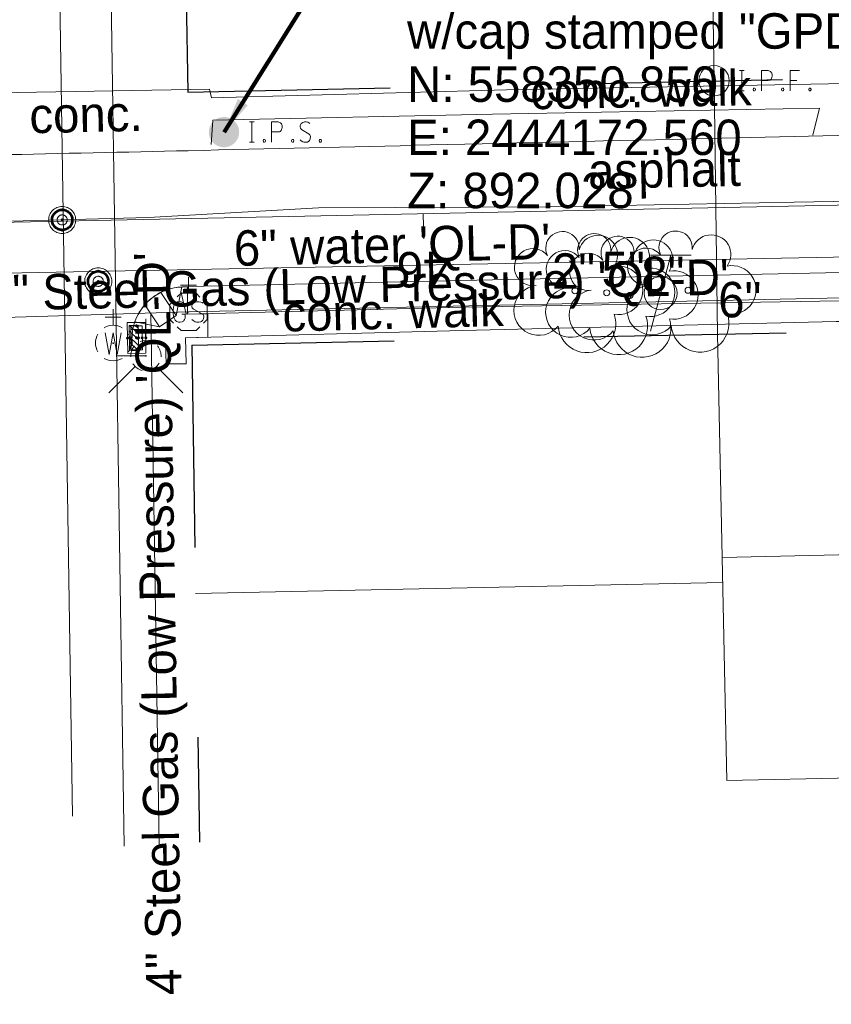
# Model space of a CAD drawing. Header units: feet. Extents: x 2433273 to 2447442, y 555003 to 575201.
# Tile 89 of 226: x 2444132 to 2444293, y 558179 to 558373. Entities that reach past the tile are written whole.
import ezdxf
from ezdxf.enums import TextEntityAlignment as Align

# ---------------------------------------------------------------- set-up
doc = ezdxf.new("R2010")
doc.units = ezdxf.units.FT
doc.header["$LTSCALE"] = 50
doc.header["$MEASUREMENT"] = 0
for name, pattern in [('cl20', [100, 5, -5, 80, -5, 5]), ('cl50', [100, 7.5, -7.5, 70, -7.5, 7.5]), ('DGN Style 1', [291.026069, 0.484236, -290.541832]), ('DGN Style 2', [484.236387, 290.541832, -193.694555]), ('DGN Style 3', [677.930942, 484.236387, -193.694555]), ('DGN Style 4', [775.262456, 387.38911, -193.694555, 0.484236, -193.694555]), ('DGN Style 5', [338.965471, 145.270916, -193.694555]), ('DGN Style 6', [921.017609, 0.484236, -193.694555, 338.965471, -193.694555, 0.484236, -193.694555]), ('DGN Style 7', [968.472775, 435.812749, -193.694555, 145.270916, -193.694555]), ('drainage01', [1.6, 0.85, -0.75]), ('rowex', [4.85, 0.8, -0.375, -0.375, 0.8, -0.3, 0.8, -0.3, 0.8, -0.3])]:
    doc.linetypes.add(name, pattern=pattern)
for name, color, linetype, lineweight in [('DR_X_Cells', 151, 'DGN Style 2', 0), ('DR_X_Cells (Construction)', 151, 'DGN Style 2', 0), ('DV_X_Lot_Line', 2, 'DGN Style 3', 0), ('DV_X_Property_Line', 7, 'Continuous', 0), ('GE_P_CL_50', 7, 'cl50', 13), ('GK_Drainage_Nodes', 7, 'Continuous', 53), ('GK_Drainage_Nodes (Construction)', 7, 'Continuous', 53), ('PV_P_Curb_Ramp', 120, 'Continuous', 13), ('PV_X_COP', 4, 'DGN Style 4', 0), ('PV_X_EOP', 7, 'DGN Style 3', 0), ('PV_X_Walk', 120, 'DGN Style 5', 0), ('RW_X_CL_20', 6, 'cl20', 0), ('RW_X_Fee_RW', 6, 'rowex', 30), ('SV_P_Mon_Cells_Set', 7, 'Continuous', 0), ('SV_X_Mon_Cells_Found', 7, 'Continuous', 0), ('SV_X_Text', 7, 'Continuous', 0), ('UT_X_Gas', 2, 'Continuous', 0), ('UT_X_Gas_Cells', 2, 'Continuous', 0), ('UT_X_Gas_Cells (Construction)', 2, 'Continuous', 0), ('UT_X_Gas_Text', 7, 'Continuous', 0), ('UT_X_Telecom_Cells', 30, 'Continuous', 0), ('UT_X_Water', 133, 'Continuous', 0), ('UT_X_Water_Cells', 133, 'Continuous', 0), ('UT_X_Water_Cells (Construction)', 133, 'Continuous', 0), ('UT_X_Water_Text', 7, 'Continuous', 0), ('VG_X_Cells', 3, 'Continuous', 0), ('VG_X_Text', 7, 'Continuous', 0)]:
    doc.layers.add(name, color=color, linetype=linetype, lineweight=lineweight)
doc.styles.add('Slanted-Normal LS 0.50', font='font31.shx', dxfattribs={"height": 0.14})
doc.styles.add('Slanted-Normal LS 0.50_0', font='font31.shx')
doc.styles.add('Style-font31', font='font31.shx')
doc.dimstyles.new('Dec-0  Slanted', dxfattribs={"dimscale": 50, "dimtxt": 0.14, "dimasz": 0.14, "dimexe": 0.07, "dimexo": 0.07, "dimgap": 0.07, "dimtad": 1, "dimdec": 0, "dimzin": 3, "dimdsep": 46, "dimtxsty": 'Slanted-Normal LS 0.50_0', "dimcen": 0.09, "dimclrd": 97, "dimclre": 97, "dimclrt": 7, "dimadec": 0, "dimazin": 3, "dimtfac": 1, "dimtdec": 0, "dimtofl": 0, "dimtmove": 1, "dimatfit": 1, "dimfxl": 1, "dimtzin": 3, "dimlwd": 0, "dimlwe": 0, "dimarcsym": 0})

# ---------------------------------------------------------------- blocks, each defined once
blk = doc.blocks.new('MH1D-X')
at = {"layer": 'DR_X_Cells', "color": 151, "linetype": 'drainage01', "lineweight": 0}
for radius in [2.67, 1]:
    blk.add_circle((0, 0), radius, dxfattribs=at)
at = {"layer": 'DR_X_Cells (Construction)', "color": 20, "linetype": 'drainage01', "lineweight": 0}
blk.add_circle((0, 0), 2, dxfattribs=at)
at = {"layer": 'GK_Drainage_Nodes (Construction)', "color": 61, "linetype": 'DGN Style 6', "lineweight": 53}
blk.add_circle((0, 0), 2, dxfattribs=at)
at = {"layer": 'GK_Drainage_Nodes (Construction)', "color": 21, "linetype": 'DGN Style 2', "lineweight": 53}
blk.add_point((0, 2), dxfattribs=at)
at = {"layer": 'GK_Drainage_Nodes (Construction)', "color": 151, "linetype": 'DGN Style 7', "lineweight": 53}
blk.add_point((0, 0), dxfattribs=at)
at = {"layer": 'GK_Drainage_Nodes (Construction)', "color": 21, "linetype": 'DGN Style 5', "lineweight": 53}
blk.add_point((0, 0), dxfattribs=at)
at = {"layer": 'GK_Drainage_Nodes (Construction)', "color": 40, "linetype": 'DGN Style 4', "lineweight": 53}
blk.add_point((0, 0), dxfattribs=at)
at = {"layer": 'GK_Drainage_Nodes (Construction)', "color": 223, "linetype": 'DGN Style 1', "lineweight": 53}
blk.add_point((0, -2), dxfattribs=at)
blk = doc.blocks.new('MH1D-X_1')
at = {"layer": 'DR_X_Cells', "color": 151, "linetype": 'drainage01', "lineweight": 0}
for radius in [2.67, 1]:
    blk.add_circle((0, 0), radius, dxfattribs=at)
at = {"layer": 'DR_X_Cells (Construction)', "color": 20, "linetype": 'drainage01', "lineweight": 0}
blk.add_circle((0, 0), 2, dxfattribs=at)
at = {"layer": 'GK_Drainage_Nodes (Construction)', "color": 61, "linetype": 'DGN Style 6', "lineweight": 53}
blk.add_circle((0, 0), 2, dxfattribs=at)
at = {"layer": 'GK_Drainage_Nodes (Construction)', "color": 21, "linetype": 'DGN Style 2', "lineweight": 53}
blk.add_point((0, 2), dxfattribs=at)
at = {"layer": 'GK_Drainage_Nodes (Construction)', "color": 151, "linetype": 'DGN Style 7', "lineweight": 53}
blk.add_point((0, 0), dxfattribs=at)
at = {"layer": 'GK_Drainage_Nodes (Construction)', "color": 21, "linetype": 'DGN Style 5', "lineweight": 53}
blk.add_point((0, 0), dxfattribs=at)
at = {"layer": 'GK_Drainage_Nodes (Construction)', "color": 40, "linetype": 'DGN Style 4', "lineweight": 53}
blk.add_point((0, 0), dxfattribs=at)
at = {"layer": 'GK_Drainage_Nodes (Construction)', "color": 223, "linetype": 'DGN Style 1', "lineweight": 53}
blk.add_point((0, -2), dxfattribs=at)
blk = doc.blocks.new('WGV_1')
at = {"layer": 'UT_X_Water_Cells', "color": 133, "linetype": 'Continuous', "lineweight": 0}
for p, q in [((0, 0.07), (0, 0.1336)), ((0.0318, 0.1018), (-0.0318, 0.1018))]:
    blk.add_line(p, q, dxfattribs=at)
at = {"layer": 'UT_X_Water_Cells', "color": 133, "linetype": 'Continuous', "lineweight": 0, "flags": 128}
blk.add_lwpolyline([(-0.0318, 0.041), (-0.0159, -0.0452), (0, 0.041), (0.016, -0.0452), (0.0318, 0.041)], dxfattribs=at)
at = {"layer": 'UT_X_Water_Cells', "color": 133, "linetype": 'Continuous', "lineweight": 0}
for start, end in [(60.0184, 120.0157), (330.0184, 29.9816), (239.9843, 299.9816)]:
    blk.add_arc((0, 0.0001), 0.07, start, end, dxfattribs=at)
at = {"layer": 'UT_X_Water_Cells', "color": 133, "linetype": 'Continuous', "lineweight": 0, "extrusion": (0, 0, -1)}
blk.add_arc((0, 0.0001), 0.07, 330.0184, 29.9816, dxfattribs=at)
at = {"layer": 'UT_X_Water_Cells (Construction)', "color": 133, "linetype": 'Continuous', "lineweight": 30}
blk.add_point((0, 0), dxfattribs=at)
blk = doc.blocks.new('FH_3')
at = {"layer": 'UT_X_Water_Cells', "color": 133, "linetype": 'Continuous', "lineweight": 0}
for p, q in [((-0.0001, 0.0602), (-0.0001, 0.1462)), ((0.0599, 0.1032), (-0.0601, 0.1032)), ((-0.0423, -0.0424), (-0.1463, -0.1463)), ((0.0423, -0.0424), (0.1463, -0.1463))]:
    blk.add_line(p, q, dxfattribs=at)
for start, end in [(68.1395, 112.038), (140.021, 184.0629), (356.0165, 39.9889), (211.8788, 255.8479), (283.8239, 329.9097)]:
    blk.add_arc((0, 0), 0.06, start, end, dxfattribs=at)
at = {"layer": 'UT_X_Water_Cells (Construction)', "color": 133, "linetype": 'Continuous', "lineweight": 30}
blk.add_point((0, 0), dxfattribs=at)
blk.add_point((0, 0), dxfattribs=at)
blk = doc.blocks.new('GSS')
at = {"layer": 'UT_X_Gas_Cells', "color": 2, "linetype": 'Continuous', "lineweight": 0}
for p, q in [((0, 0.0741), (0, 0.1376)), ((0.0317, 0.1058), (-0.0319, 0.1058))]:
    blk.add_line(p, q, dxfattribs=at)
at = {"layer": 'UT_X_Gas_Cells', "color": 2, "linetype": 'Continuous', "lineweight": 0, "flags": 128}
for points in [[(-0.0588, 0.0448), (-0.0741, 0.0297), (-0.0741, -0.0296), (-0.059, -0.0447)], [(-0.0129, 0.0242), (-0.0135, 0.0274), (-0.0154, 0.0305), (-0.0186, 0.0337), (-0.023, 0.0375), (-0.0261, 0.0387), (-0.0287, 0.0394), (-0.0324, 0.04), (-0.04, 0.04), (-0.0431, 0.0394), (-0.045, 0.0387), (-0.0476, 0.0375), (-0.0526, 0.0337), (-0.0557, 0.0293), (-0.0576, 0.0242), (-0.0589, 0.0173), (-0.0602, 0.0072), (-0.0602, -0.006), (-0.0595, -0.0167), (-0.057, -0.0249), (-0.0532, -0.0324), (-0.0501, -0.035), (-0.0463, -0.0375), (-0.0394, -0.04), (-0.0324, -0.04), (-0.0255, -0.0387), (-0.023, -0.0375), (-0.0205, -0.0362), (-0.018, -0.0337), (-0.0154, -0.0299), (-0.0129, -0.0243), (-0.0129, -0.0085), (-0.0261, -0.0085)], [(0.0448, 0.0588), (0.0296, 0.0741), (-0.0297, 0.0741), (-0.0448, 0.059)], [(0.057, 0.0343), (0.0557, 0.0356), (0.0539, 0.0368), (0.0482, 0.0387), (0.0413, 0.04), (0.0362, 0.04), (0.0343, 0.04), (0.0261, 0.0381), (0.0192, 0.0343), (0.0148, 0.0293), (0.0135, 0.0242), (0.0135, 0.0205), (0.0148, 0.0154), (0.0198, 0.011), (0.0545, -0.0079), (0.0576, -0.0104), (0.0589, -0.0129), (0.0602, -0.0167), (0.0602, -0.0205), (0.0595, -0.0243), (0.0589, -0.0268), (0.0576, -0.0299), (0.0564, -0.0324), (0.0551, -0.0343), (0.0532, -0.0362), (0.0513, -0.0375), (0.0488, -0.0387), (0.0469, -0.0394), (0.0413, -0.04), (0.0324, -0.04), (0.0268, -0.0387), (0.0186, -0.0343), (0.0135, -0.0306)], [(0.0588, -0.0447), (0.074, -0.0296), (0.074, 0.0297), (0.0588, 0.0448)], [(-0.045, -0.0587), (-0.0297, -0.074), (0.0296, -0.074), (0.0448, -0.0588)]]:
    blk.add_lwpolyline(points, dxfattribs=at)
at = {"layer": 'UT_X_Gas_Cells (Construction)', "color": 2, "linetype": 'Continuous', "lineweight": 13}
blk.add_point((0, 0), dxfattribs=at)
blk = doc.blocks.new('TELP_2')
at = {"layer": 'UT_X_Telecom_Cells', "color": 30, "linetype": 'Continuous', "lineweight": 0}
for p, q in [((0.0402, 0.15), (-0.0402, -0.15)), ((0.1202, 0.15), (-0.0398, 0.15))]:
    blk.add_line(p, q, dxfattribs=at)
blk.add_circle((0, 0), 0.065, dxfattribs=at)
blk = doc.blocks.new('IPS_8')
at = {"layer": 'SV_P_Mon_Cells_Set', "linetype": 'Continuous', "lineweight": 0}
h = blk.add_hatch(color=2, dxfattribs=at)
edge = h.paths.add_edge_path()
edge.add_arc((0, 0), 0.06, 0, 360)
at = {"layer": 'SV_P_Mon_Cells_Set', "color": 2, "linetype": 'Continuous', "lineweight": 0, "flags": 128}
for points in [[(0.1009, 0.0401), (0.1186, 0.0401)], [(0.1098, -0.0399), (0.1098, 0.0401)], [(0.188, -0.0399), (0.188, 0.0401), (0.2145, 0.0401), (0.2172, 0.0394), (0.2211, 0.0382), (0.2228, 0.0369), (0.2244, 0.0357), (0.2266, 0.0325), (0.2283, 0.0294), (0.2294, 0.0243), (0.2294, 0.0168), (0.2288, 0.0143), (0.2277, 0.0105), (0.2255, 0.0061), (0.2233, 0.0042), (0.2217, 0.0029), (0.2189, 0.0017), (0.2145, 0.001), (0.188, 0.001)], [(0.3385, 0.0344), (0.3374, 0.0357), (0.3357, 0.0369), (0.3308, 0.0388), (0.3247, 0.0401), (0.3203, 0.0401), (0.3187, 0.0401), (0.3115, 0.0382), (0.3054, 0.0344), (0.3016, 0.0294), (0.3005, 0.0243), (0.3005, 0.0206), (0.3016, 0.0155), (0.306, 0.0111), (0.3363, -0.0078), (0.339, -0.0103), (0.3401, -0.0128), (0.3412, -0.0166), (0.3412, -0.0204), (0.3407, -0.0242), (0.3401, -0.0267), (0.339, -0.0298), (0.3379, -0.0324), (0.3368, -0.0342), (0.3352, -0.0361), (0.3335, -0.0374), (0.3313, -0.0387), (0.3297, -0.0393), (0.3247, -0.0399), (0.317, -0.0399), (0.312, -0.0387), (0.3049, -0.0342), (0.3005, -0.0305)], [(0.1577, -0.0292), (0.1605, -0.0292), (0.1621, -0.0305), (0.1638, -0.033), (0.1638, -0.0361), (0.1621, -0.0387), (0.1605, -0.0399), (0.1577, -0.0399), (0.1561, -0.0387), (0.1544, -0.0361), (0.1544, -0.033), (0.1561, -0.0305), (0.1577, -0.0292)], [(0.2702, -0.0292), (0.2729, -0.0292), (0.2746, -0.0305), (0.2762, -0.033), (0.2762, -0.0361), (0.2746, -0.0387), (0.2729, -0.0399), (0.2702, -0.0399), (0.2685, -0.0387), (0.2668, -0.0361), (0.2668, -0.033), (0.2685, -0.0305), (0.2702, -0.0292)], [(0.3793, -0.0292), (0.382, -0.0292), (0.3837, -0.0305), (0.3853, -0.033), (0.3853, -0.0361), (0.3837, -0.0387), (0.382, -0.0399), (0.3793, -0.0399), (0.3776, -0.0387), (0.376, -0.0361), (0.376, -0.033), (0.3776, -0.0305), (0.3793, -0.0292)], [(0.1009, -0.0399), (0.1186, -0.0399)]]:
    blk.add_lwpolyline(points, dxfattribs=at)
blk = doc.blocks.new('IPF_21')
at = {"layer": 'SV_X_Mon_Cells_Found', "color": 7, "linetype": 'Continuous', "lineweight": 0, "flags": 128}
for points in [[(0.1007, 0.04), (0.1184, 0.04)], [(0.1095, -0.04), (0.1095, 0.04)], [(0.1878, -0.04), (0.1878, 0.04), (0.2143, 0.04), (0.217, 0.0394), (0.2209, 0.0381), (0.2225, 0.0368), (0.2242, 0.0356), (0.2264, 0.0324), (0.228, 0.0293), (0.2291, 0.0242), (0.2291, 0.0167), (0.2286, 0.0142), (0.2275, 0.0104), (0.2253, 0.006), (0.2231, 0.0041), (0.2214, 0.0028), (0.2187, 0.0016), (0.2143, 0.0009), (0.1878, 0.0009)], [(0.3383, 0.04), (0.3002, 0.04), (0.3002, -0.04)], [(0.3002, 0.0009), (0.3272, 0.0009)], [(0.1575, -0.0293), (0.1602, -0.0293), (0.1619, -0.0305), (0.1635, -0.0331), (0.1635, -0.0362), (0.1619, -0.0387), (0.1602, -0.04), (0.1575, -0.04), (0.1558, -0.0387), (0.1542, -0.0362), (0.1542, -0.0331), (0.1558, -0.0305), (0.1575, -0.0293)], [(0.2699, -0.0293), (0.2727, -0.0293), (0.2743, -0.0305), (0.276, -0.0331), (0.276, -0.0362), (0.2743, -0.0387), (0.2727, -0.04), (0.2699, -0.04), (0.2683, -0.0387), (0.2666, -0.0362), (0.2666, -0.0331), (0.2683, -0.0305), (0.2699, -0.0293)], [(0.3774, -0.0293), (0.3801, -0.0293), (0.3818, -0.0305), (0.3835, -0.0331), (0.3835, -0.0362), (0.3818, -0.0387), (0.3801, -0.04), (0.3774, -0.04), (0.3757, -0.0387), (0.3741, -0.0362), (0.3741, -0.0331), (0.3757, -0.0305), (0.3774, -0.0293)], [(0.1007, -0.04), (0.1184, -0.04)]]:
    blk.add_lwpolyline(points, dxfattribs=at)
at = {"layer": 'SV_X_Mon_Cells_Found', "color": 7, "linetype": 'Continuous', "lineweight": 0}
blk.add_circle((0, 0), 0.06, dxfattribs=at)
blk = doc.blocks.new('CB3-X_13')
at = {"layer": 'DR_X_Cells', "color": 151, "linetype": 'Continuous', "lineweight": 0}
for p, q in [((-2.5, -1.76), (-0.75, 0)), ((-2.5, -0.63), (-1.88, 0)), ((-1.44, -1.83), (0.38, 0)), ((-0.31, -1.83), (1.51, 0)), ((0.82, -1.83), (2.5, -0.14)), ((1.94, -1.83), (2.5, -1.28))]:
    blk.add_line(p, q, dxfattribs=at)
at = {"layer": 'DR_X_Cells', "color": 151, "linetype": 'drainage01', "lineweight": 0}
blk.add_lwpolyline([(-3.04, 1.42), (3.04, 1.42), (3.04, -2.17), (-3.04, -2.17), (-3.04, 1.42)], close=True, dxfattribs=at)
at = {"layer": 'DR_X_Cells', "color": 151, "linetype": 'Continuous', "lineweight": 0, "flags": 128}
blk.add_lwpolyline([(-2.5, 0), (2.5, 0), (2.5, -1.83), (-2.5, -1.83), (-2.5, 0)], close=True, dxfattribs=at)
at = {"layer": 'DR_X_Cells (Construction)', "color": 20, "linetype": 'drainage01', "lineweight": 0}
blk.add_lwpolyline([(-2.37, 0.75), (2.37, 0.75), (2.37, -1.5), (-2.37, -1.5), (-2.37, 0.75)], close=True, dxfattribs=at)
at = {"layer": 'GK_Drainage_Nodes (Construction)', "color": 21, "linetype": 'DGN Style 2', "lineweight": 53}
blk.add_point((0, 1.42), dxfattribs=at)
at = {"layer": 'GK_Drainage_Nodes (Construction)', "color": 61, "linetype": 'DGN Style 6', "lineweight": 53}
for p in [(0, 0.75), (-2.37, -0.37), (0, -1.5), (2.37, -0.37)]:
    blk.add_point(p, dxfattribs=at)
at = {"layer": 'GK_Drainage_Nodes (Construction)', "color": 21, "linetype": 'DGN Style 5', "lineweight": 53}
blk.add_point((0, 0), dxfattribs=at)
at = {"layer": 'GK_Drainage_Nodes (Construction)', "color": 40, "linetype": 'DGN Style 4', "lineweight": 53}
blk.add_point((0, 0), dxfattribs=at)
at = {"layer": 'GK_Drainage_Nodes (Construction)', "color": 151, "linetype": 'DGN Style 7', "lineweight": 53}
blk.add_point((0, -0.37), dxfattribs=at)
at = {"layer": 'GK_Drainage_Nodes (Construction)', "color": 223, "linetype": 'DGN Style 1', "lineweight": 53}
blk.add_point((0, -2.17), dxfattribs=at)
blk = doc.blocks.new('TREE_15')
at = {"layer": 'VG_X_Cells', "color": 3, "linetype": 'Continuous', "lineweight": 0}
blk.add_circle((0, 0), 0.012, dxfattribs=at)
for centre, radius, start, end in [((-0.0492, 0.1684), 0.0658, 354.0047, 205.9741), ((0.0913, 0.1415), 0.0776, 323.83, 165.0376), ((-0.1655, 0.0932), 0.0735, 39.0625, 279.5412), ((0.173, 0.0018), 0.0957, 259.1453, 101.4596), ((-0.1427, -0.0774), 0.0987, 96.1722, 320.5737), ((0.0473, -0.1303), 0.1142, 184.9476, 19.4572)]:
    blk.add_arc(centre, radius, start, end, dxfattribs=at)
blk = doc.blocks.new('TREE_16')
at = {"layer": 'VG_X_Cells', "color": 3, "linetype": 'Continuous', "lineweight": 0}
blk.add_circle((0, 0), 0.012, dxfattribs=at)
for centre, radius, start, end in [((-0.0492, 0.1684), 0.0658, 354.0047, 205.9741), ((0.0913, 0.1415), 0.0776, 323.83, 165.0376), ((-0.1655, 0.0932), 0.0735, 39.0625, 279.5412), ((0.173, 0.0018), 0.0957, 259.1453, 101.4596), ((-0.1427, -0.0774), 0.0987, 96.1722, 320.5737), ((0.0473, -0.1303), 0.1142, 184.9476, 19.4572)]:
    blk.add_arc(centre, radius, start, end, dxfattribs=at)
blk = doc.blocks.new('TREE_17')
at = {"layer": 'VG_X_Cells', "color": 3, "linetype": 'Continuous', "lineweight": 0}
blk.add_circle((0, 0), 0.012, dxfattribs=at)
for centre, radius, start, end in [((-0.0492, 0.1684), 0.0658, 354.0047, 205.9741), ((0.0913, 0.1415), 0.0776, 323.83, 165.0376), ((-0.1655, 0.0932), 0.0735, 39.0625, 279.5412), ((0.173, 0.0018), 0.0957, 259.1453, 101.4596), ((-0.1427, -0.0774), 0.0987, 96.1722, 320.5737), ((0.0473, -0.1303), 0.1142, 184.9476, 19.4572)]:
    blk.add_arc(centre, radius, start, end, dxfattribs=at)
blk = doc.blocks.new('TREE_18')
at = {"layer": 'VG_X_Cells', "color": 3, "linetype": 'Continuous', "lineweight": 0}
blk.add_circle((0, 0), 0.012, dxfattribs=at)
for centre, radius, start, end in [((-0.0492, 0.1684), 0.0658, 354.0047, 205.9741), ((0.0913, 0.1415), 0.0776, 323.83, 165.0376), ((-0.1655, 0.0932), 0.0735, 39.0625, 279.5412), ((0.173, 0.0018), 0.0957, 259.1453, 101.4596), ((-0.1427, -0.0774), 0.0987, 96.1722, 320.5737), ((0.0473, -0.1303), 0.1142, 184.9476, 19.4572)]:
    blk.add_arc(centre, radius, start, end, dxfattribs=at)

msp = doc.modelspace()

# ---------------------------------------------------------------- linework, layer by layer
at = {"layer": 'DV_X_Lot_Line'}
for p, q in [((2444269.38, 558360.94), (2444270.07, 558310.94)), ((2444270.98, 558266.84), (2444385.96, 558269.24))]:
    msp.add_line(p, q, dxfattribs=at)
at = {"layer": 'DV_X_Property_Line'}
for p, q in [((2444267.71, 558468.23), (2444269.38, 558360.94)), ((2444271.9, 558222.74), (2444270.07, 558310.94)), ((2444166.94, 558259.68), (2444271.09, 558261.85)), ((2444271.9, 558222.74), (2444386.88, 558225.14))]:
    msp.add_line(p, q, dxfattribs=at)
at = {"layer": 'GE_P_CL_50'}
msp.add_line((2445148.88, 558354.26), (2443880.06, 558327.82), dxfattribs=at)
at = {"layer": 'GE_P_CL_50', "linetype": 'Continuous'}
msp.add_line((2444211.94, 558334.74), (2444212.05, 558329.74), dxfattribs=at)
at = {"layer": 'PV_P_Curb_Ramp'}
for p, q in [((2444163.13, 558314.62), (2444164.25, 558320.26)), ((2444165.37, 558320.31), (2444164.25, 558320.26)), ((2444165.36, 558314.87), (2444165.37, 558320.31)), ((2444163.13, 558314.62), (2444160.07, 558319.2)), ((2444159.8, 558312.4), (2444156.9, 558316.75)), ((2444163.13, 558314.62), (2444159.8, 558312.4)), ((2444169.36, 558314.97), (2444165.36, 558314.87)), ((2444169.35, 558310.32), (2444169.36, 558314.97)), ((2444159.8, 558312.4), (2444154.95, 558313.37)), ((2444157.11, 558309.09), (2444157.04, 558312.95)), ((2444161, 558309.08), (2444157.11, 558309.09)), ((2444161, 558309.08), (2444161.11, 558305.08)), ((2444169.35, 558310.32), (2444164.98, 558310.2)), ((2444164.98, 558310.2), (2444165.11, 558305.07)), ((2444165.11, 558305.07), (2444161.11, 558305.08))]:
    msp.add_line(p, q, dxfattribs=at)
msp.add_arc((2444164.65, 558309.99), 10.27, 92.246, 160.8209, dxfattribs=at)
at = {"layer": 'PV_X_COP', "flags": 128}
msp.add_lwpolyline([(2444644.71, 558344.23), (2444595.6, 558342.86), (2444544.04, 558342.26), (2444487.22, 558341.17), (2444438.6, 558340.08), (2444418.74, 558340.02), (2444391.02, 558339.21), (2444337.3, 558337.73), (2444285.21, 558337.04), (2444236.83, 558336.07), (2444191.26, 558335.88), (2444157.62, 558334), (2444122.74, 558333.03), (2444069.83, 558331.58), (2444021.11, 558330.4), (2443989.27, 558328.75)], dxfattribs=at)
msp.add_lwpolyline([(2444644.71, 558344.23), (2444595.6, 558342.86), (2444544.04, 558342.26), (2444487.22, 558341.17), (2444438.6, 558340.08), (2444418.74, 558340.02), (2444391.02, 558339.21), (2444337.3, 558337.73), (2444285.21, 558337.04), (2444236.83, 558336.07), (2444191.26, 558335.88), (2444157.62, 558334), (2444122.74, 558333.03), (2444069.83, 558331.58), (2444021.11, 558330.4), (2443989.27, 558328.75)], dxfattribs=at)
at = {"layer": 'PV_X_EOP', "flags": 128}
msp.add_lwpolyline([(2444154.43, 558308.61), (2444154.39, 558309.44, -0.417869), (2444164.21, 558320.26), (2444168.66, 558320.44), (2444219.32, 558321.52), (2444294.56, 558323.15), (2444321.88, 558323.97), (2444362.71, 558324.9), (2444382.05, 558325.36, -0.445577), (2444393.15, 558313.6), (2444392.97, 558311.35)], format="xyb", dxfattribs=at)
at = {"layer": 'PV_X_EOP'}
msp.add_open_spline([(2443996.76, 558342.45), (2444013.98, 558342.97), (2444031.2, 558343.49), (2444048.43, 558344), (2444066.74, 558344.55), (2444085.05, 558345.09), (2444103.36, 558345.63), (2444110.37, 558345.76), (2444117.37, 558345.9), (2444124.38, 558346.04), (2444124.73, 558346.03), (2444125.09, 558346.03), (2444125.45, 558346.02), (2444126.03, 558346.07), (2444126.62, 558346.11), (2444127.2, 558346.15), (2444127.43, 558346.22), (2444127.66, 558346.29), (2444127.88, 558346.36), (2444140.43, 558346.63), (2444152.97, 558346.9), (2444165.51, 558347.18), (2444181.45, 558347.56), (2444197.38, 558347.94), (2444213.31, 558348.32), (2444231.56, 558348.74), (2444249.82, 558349.16), (2444268.07, 558349.59), (2444283.29, 558349.95), (2444298.51, 558350.32), (2444313.73, 558350.68), (2444329.02, 558351.03), (2444344.31, 558351.38), (2444359.61, 558351.74), (2444366.38, 558351.88), (2444373.15, 558352.03), (2444379.92, 558352.18), (2444381.22, 558352.24), (2444382.53, 558352.31), (2444383.83, 558352.37), (2444385.38, 558352.45), (2444386.85, 558352.87), (2444388.28, 558353.81), (2444389.94, 558354.91), (2444391.15, 558356.41), (2444391.53, 558358.19), (2444391.79, 558359.42), (2444392.05, 558360.65), (2444392.31, 558361.88), (2444392.29, 558362.23), (2444392.26, 558362.58), (2444392.24, 558362.92)], degree=3, knots=[0, 0, 0, 0, 0.027778, 0.027778, 0.027778, 0.055556, 0.055556, 0.055556, 0.083333, 0.083333, 0.083333, 0.111111, 0.111111, 0.111111, 0.138889, 0.138889, 0.138889, 0.166667, 0.166667, 0.166667, 0.194444, 0.194444, 0.194444, 0.222222, 0.222222, 0.222222, 0.25, 0.25, 0.25, 0.277778, 0.277778, 0.277778, 0.305556, 0.305556, 0.305556, 0.333333, 0.333333, 0.333333, 0.406474, 0.406474, 0.406474, 0.493965, 0.493965, 0.493965, 0.596073, 0.596073, 0.596073, 0.666667, 0.666667, 0.666667, 1, 1, 1, 1], dxfattribs=at)
at = {"layer": 'PV_X_Walk', "flags": 128}
for points in [[(2444010.88, 558356.46), (2444085.28, 558357.79), (2444124.11, 558358.52), (2444169.72, 558359.31), (2444170.09, 558357.62), (2444228.37, 558359.21), (2444295.58, 558360.47), (2444334.49, 558361.65), (2444384.25, 558362.76), (2444384.75, 558365.05)], [(2444010.88, 558356.46), (2444085.28, 558357.79), (2444124.11, 558358.52), (2444169.72, 558359.31), (2444170.09, 558357.62), (2444228.37, 558359.21), (2444295.58, 558360.47), (2444334.49, 558361.65), (2444384.25, 558362.76), (2444384.75, 558365.05)], [(2444170.01, 558348.39), (2444170.32, 558353.21), (2444225.63, 558354.38), (2444290.19, 558355.6), (2444288.91, 558350.25)], [(2444170.01, 558348.39), (2444170.32, 558353.21), (2444225.63, 558354.38), (2444290.19, 558355.6), (2444288.91, 558350.25)], [(2444164, 558319.43), (2444165.09, 558314.86), (2444219.69, 558316.27), (2444294.26, 558317.54), (2444319.08, 558318.47), (2444385.57, 558319.8), (2444385.76, 558324.63)], [(2444164, 558319.43), (2444165.09, 558314.86), (2444219.69, 558316.27), (2444294.26, 558317.54), (2444319.08, 558318.47), (2444385.57, 558319.8), (2444385.76, 558324.63)], [(2444164.98, 558310.2), (2444219.65, 558311.63), (2444293.49, 558313.42), (2444319.47, 558313.76), (2444385.42, 558315.19), (2444385.74, 558310.59)], [(2444164.98, 558310.2), (2444219.65, 558311.63), (2444293.49, 558313.42), (2444319.47, 558313.76), (2444385.42, 558315.19), (2444385.74, 558310.59)]]:
    msp.add_lwpolyline(points, dxfattribs=at)
at = {"layer": 'RW_X_CL_20'}
for p, q in [((2444138.74, 558465.67), (2444142.71, 558210.07)), ((2444138.74, 558465.67), (2444142.71, 558210.07)), ((2443880.06, 558327.82), (2445148.88, 558354.26)), ((2443880.06, 558327.82), (2445148.88, 558354.26))]:
    msp.add_line(p, q, dxfattribs=at)
at = {"layer": 'RW_X_Fee_RW'}
for p, q in [((2444163.74, 558466.06), (2444165.4, 558358.77)), ((2444165.4, 558358.77), (2444384, 558363.33)), ((2444166.18, 558308.78), (2444385.04, 558313.34)), ((2444166.18, 558308.78), (2444167.7, 558210.59))]:
    msp.add_line(p, q, dxfattribs=at)
at = {"layer": 'UT_X_Gas'}
msp.add_line((2444158.08, 558315.12), (2444159.73, 558209.96), dxfattribs=at)
at = {"layer": 'UT_X_Gas', "flags": 128}
for points in [[(2444165.55, 558315.34), (2445125.6, 558335.91), (2445155.61, 558335.94), (2445524.57, 558319.65)], [(2443742.78, 558281.5), (2443854.87, 558283.45), (2443904.5, 558307.33), (2444165.55, 558315.34), (2444165.55, 558315.34)]]:
    msp.add_lwpolyline(points, dxfattribs=at)
at = {"layer": 'UT_X_Water'}
for p, q in [((2444149.11, 558453.77), (2444152.82, 558209.78)), ((2444157.12, 558306.68), (2444151.28, 558306.68))]:
    msp.add_line(p, q, dxfattribs=at)
at = {"layer": 'UT_X_Water', "flags": 128}
msp.add_lwpolyline([(2443555.77, 558291.68), (2443887.09, 558295.51), (2443886.83, 558318.29), (2444542.08, 558330.99), (2445140.1, 558346.24)], dxfattribs=at)

# ---------------------------------------------------------------- block references
at = {"layer": 'DR_X_Cells', "color": 151, "linetype": 'Continuous', "lineweight": 0, "rotation": 271.0222043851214}
msp.add_blockref('CB3-X_13', (2444155.67, 558310.21), dxfattribs=at)
at = {"layer": 'GK_Drainage_Nodes', "color": 21, "linetype": 'DGN Style 2', "lineweight": 53}
for name, p in [('MH1D-X_1', (2444140.59, 558333.51)), ('MH1D-X', (2444147.71, 558321.37))]:
    msp.add_blockref(name, p, dxfattribs=at)
at = {"layer": 'SV_P_Mon_Cells_Set', "color": 2, "linetype": 'Continuous', "lineweight": 0, "xscale": 50, "yscale": 50, "zscale": 50}
msp.add_blockref('IPS_8', (2444172.56, 558350.85), dxfattribs=at)
at = {"layer": 'SV_X_Mon_Cells_Found', "color": 7, "linetype": 'Continuous', "lineweight": 0, "xscale": 50, "yscale": 50, "zscale": 50}
msp.add_blockref('IPF_21', (2444269.38, 558361.01), dxfattribs=at)
at = {"layer": 'UT_X_Gas_Cells', "color": 2, "linetype": 'Continuous', "lineweight": 13, "xscale": 50, "yscale": 50, "zscale": 50}
msp.add_blockref('GSS', (2444165.55, 558315.34), dxfattribs=at)
at = {"layer": 'UT_X_Telecom_Cells', "color": 30, "linetype": 'Continuous', "lineweight": 0, "xscale": 50, "yscale": 50, "zscale": 50}
msp.add_blockref('TELP_2', (2444258.83, 558319.04), dxfattribs=at)
at = {"layer": 'UT_X_Water_Cells', "color": 133, "linetype": 'Continuous', "lineweight": 0, "xscale": 50, "yscale": 50, "zscale": 50}
for name, p in [('WGV_1', (2444150.66, 558309.18)), ('FH_3', (2444157.12, 558306.68))]:
    msp.add_blockref(name, p, dxfattribs=at)
at = {"layer": 'VG_X_Cells', "color": 3, "linetype": 'Continuous', "lineweight": 0, "xscale": 50, "yscale": 50, "zscale": 50}
for name, p in [('TREE_18', (2444241.89, 558319.51)), ('TREE_17', (2444248.18, 558319.11)), ('TREE_16', (2444252.8, 558318.59)), ('TREE_15', (2444264.25, 558319.61))]:
    msp.add_blockref(name, p, dxfattribs=at)

# ---------------------------------------------------------------- texts
at = {"layer": 'GE_P_CL_50', "linetype": 'Continuous', "style": 'Style-font31'}
msp.add_text('46', height=7, rotation=181.1936, dxfattribs=at).set_placement((2444211.85, 558327.23), align=Align.CENTER)
at = {"layer": 'SV_X_Text', "style": 'Slanted-Normal LS 0.50'}
for s, rotation, p in [('conc. walk', 1.0845, (2444233.13, 558355.35)), ('conc.', 1.2453, (2444134.17, 558350.62)), ('asphalt', 1.1464, (2444244.55, 558339.63)), ('conc. walk', 1.4931, (2444184.19, 558311.43))]:
    msp.add_text(s, height=7, rotation=rotation, dxfattribs=at).set_placement(p)
at = {"layer": 'SV_X_Text', "insert": (2444208.74, 558395.34), "char_height": 7, "attachment_point": 1, "line_spacing_factor": 0.9, "style": 'Slanted-Normal LS 0.50'}
msp.add_mtext('Control Point #301\\P5/8" x 30" rebar (set)\\Pw/cap stamped "GPD"\\PN: 558350.850\\PE: 2444172.560\\PZ: 892.028', dxfattribs=at)
at = {"layer": 'UT_X_Gas_Text', "style": 'Slanted-Normal LS 0.50'}
for s, rotation, p in [('4" Steel Gas (Low Pressure) \'QL-D\'', 90.9485, (2444162.97, 558253.81)), ('3" Steel Gas (Low Pressure) \'QL-D\'', 1.2665, (2444199.01, 558317.15))]:
    msp.add_text(s, height=7, rotation=rotation, dxfattribs=at).set_placement(p, align=Align.CENTER)
at = {"layer": 'UT_X_Water_Text', "style": 'Slanted-Normal LS 0.50'}
msp.add_text('6" water \'QL-D\'', height=7, rotation=1.2665, dxfattribs=at).set_placement((2444205.85, 558325.1), align=Align.CENTER)
at = {"layer": 'VG_X_Text', "style": 'Slanted-Normal LS 0.50'}
for s, p in [('2"', (2444237.36, 558326.91)), ('5"', (2444247.18, 558327.23)), ('8"', (2444255, 558326.26)), ('6"', (2444270.2, 558321.26))]:
    msp.add_text(s, height=7, dxfattribs=at).set_placement(p, align=Align.TOP_LEFT)

# ---------------------------------------------------------------- leaders
at = {"layer": 'SV_X_Text', "color": 97, "linetype": 'Continuous', "lineweight": 0, "annotation_type": 0, "has_hookline": 1, "hookline_direction": 0, "text_width": 120.06}
msp.add_leader([(2444172.56, 558350.85), (2444198.24, 558391.84), (2444205.24, 558391.84)], dimstyle='Dec-0  Slanted', override={"dimtad": 0, "dimclrd": 0, "dimlwd": 65534}, dxfattribs=at)

doc.saveas('drawing.dxf')
